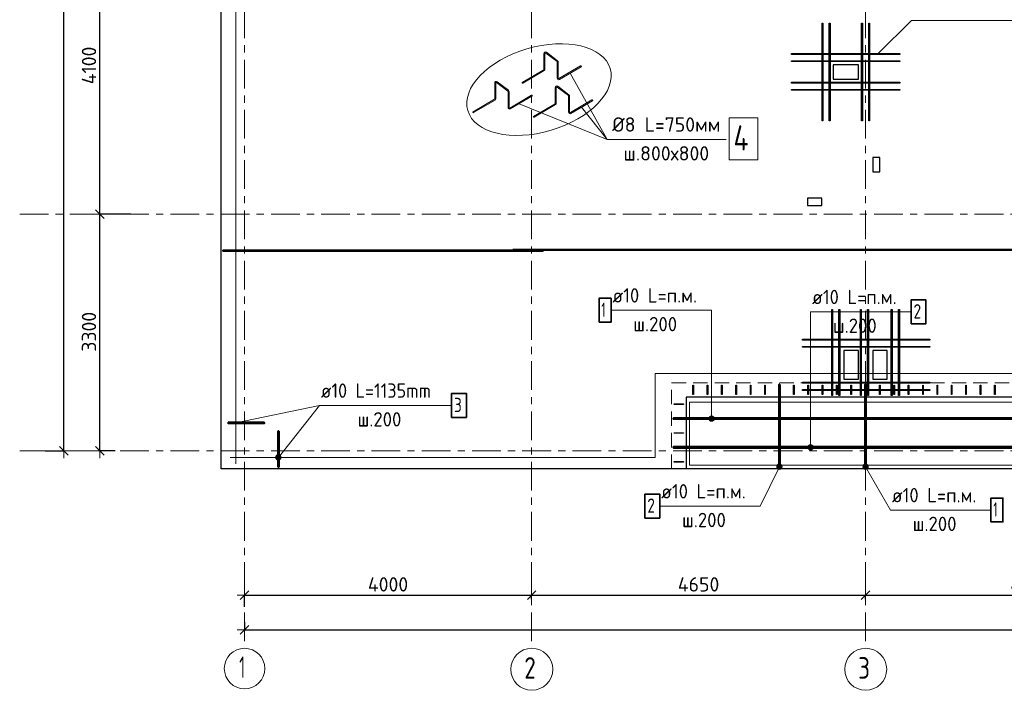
# Model space of a CAD drawing. Header units: metres. Extents: x -38 to 88, y -15 to 19.
# Tile 2 of 41: x -3 to 11, y -3 to 6. Entities that reach past the tile are written whole.
import ezdxf

# ---------------------------------------------------------------- set-up
doc = ezdxf.new("R2010")
doc.units = ezdxf.units.M
doc.header["$PDMODE"] = 65
for name, pattern in [('______11', [0.5, 0.4, -0.05, 0, -0.05]), ('______2', [0.27, 0.2, -0.07]), ('______5', [1.1, 0.8, -0.1, 0.1, -0.1])]:
    doc.linetypes.add(name, pattern=pattern)
for name, color, linetype, lineweight in [('XR$2$Осевая линия (1)', 7, '______5', 13), ('XR$2$Размерная линия (1)', 7, 'Continuous', 13), ('XR$3$Арм. стержнями верхней зоны', 180, 'Continuous', 35), ('XR$3$Арм. стержнями нижней зоны', 180, 'Continuous', 35), ('XR$3$Арм.стержн. Арматура края', 96, 'Continuous', 35), ('XR$3$Арм.стержн. Доп. арматура', 180, 'Continuous', 35), ('XR$3$Арм.стержн. Хомут', 240, 'Continuous', 35), ('XR$3$ВК__отв в полу 1-2 эт', 220, 'Continuous', 25), ('XR$3$Перекрытие (1)', 7, 'Continuous', 35), ('XR$3$Перекрытие (2)', 7, 'Continuous', 35), ('XR$3$Текст_ примечание', 7, 'Continuous', 13)]:
    doc.layers.add(name, color=color, linetype=linetype, lineweight=lineweight)
doc.styles.add('ISOCPEUR', font='txt')
doc.dimstyles.new('DIMSTYLE_2', dxfattribs={"dimtxt": 0.2, "dimasz": 0.2, "dimexe": 0, "dimexo": 0, "dimgap": 0.1, "dimtad": 2, "dimdec": 0, "dimlfac": 1000, "dimrnd": 5, "dimzin": 12, "dimdsep": 46, "dimtxsty": 'ISOCPEUR', "dimblk1": 'ALL_ML_STRICH', "dimblk2": 'ALL_ML_STRICH', "dimsah": 1, "dimcen": 0, "dimclrd": 7, "dimclre": 256, "dimclrt": 7, "dimadec": 0, "dimazin": 0, "dimtfac": 1, "dimtdec": 0, "dimtix": 1, "dimtmove": 2, "dimatfit": 3, "dimfxl": 0, "dimtzin": 0, "dimlwd": 0, "dimlwe": -3, "dimarcsym": 0})
doc.dimstyles.new('DIMSTYLE_3', dxfattribs={"dimtxt": 0.2, "dimasz": 0.2, "dimexe": 0, "dimexo": 0, "dimgap": 0.1, "dimtad": 2, "dimdec": 0, "dimlfac": 1000, "dimrnd": 5, "dimzin": 12, "dimdsep": 46, "dimtxsty": 'ISOCPEUR', "dimblk1": 'ALL_ML_STRICH', "dimblk2": 'ALL_ML_STRICH', "dimsah": 1, "dimcen": 0, "dimclrd": 7, "dimclre": 256, "dimclrt": 7, "dimadec": 0, "dimazin": 0, "dimtfac": 1, "dimtdec": 0, "dimtix": 1, "dimtmove": 2, "dimatfit": 3, "dimfxl": 0, "dimtzin": 0, "dimlwd": 0, "dimlwe": -3, "dimarcsym": 0})

# ---------------------------------------------------------------- blocks, each defined once
blk = doc.blocks.new('ALL_ML_STRICH')
at = {"color": 0, "linetype": 'ByBlock', "lineweight": -2}
for p, q in [((-1, 0), (0.5, 0)), ((-0.3, -0.3), (0.3, 0.3)), ((0, -0.5), (0, 0.5))]:
    blk.add_line(p, q, dxfattribs=at)
blk = doc.blocks.new('*D5')
at = {"layer": 'DEFPOINTS', "color": 7, "linetype": 'Continuous', "lineweight": 13, "transparency": 33554687}
for p in [(0.5, -2.009), (4.5, -2.043), (0.5, -2.152)]:
    blk.add_point(p, dxfattribs=at)
at = {"layer": 'XR$2$Размерная линия (1)', "color": 9, "linetype": 'Continuous', "lineweight": -2, "true_color": 0xc7c7c7, "transparency": 33554687}
for p, q in [((0.5, -2.172), (0.5, -2.009)), ((4.5, -2.063), (4.5, -2.009))]:
    blk.add_line(p, q, dxfattribs=at)
at = {"layer": 'XR$2$Размерная линия (1)', "color": 7, "linetype": 'Continuous', "lineweight": -2, "transparency": 33554687}
blk.add_line((0.5, -2.009), (4.5, -2.009), dxfattribs=at)
at = {"layer": 'XR$2$Размерная линия (1)', "color": 7, "linetype": 'Continuous', "lineweight": 13, "transparency": 33554687, "xscale": 0.2, "yscale": 0.2, "zscale": 0.2, "rotation": 180}
blk.add_blockref('ALL_ML_STRICH', (0.5, -2.009), dxfattribs=at)
at = {"layer": 'XR$2$Размерная линия (1)', "color": 7, "linetype": 'Continuous', "lineweight": 13, "transparency": 33554687, "xscale": 0.2, "yscale": 0.2, "zscale": 0.2}
blk.add_blockref('ALL_ML_STRICH', (4.5, -2.009), dxfattribs=at)
at = {"layer": 'XR$2$Размерная линия (1)', "color": 7, "linetype": 'Continuous', "lineweight": 13, "transparency": 33554687, "insert": (2.5, -1.859), "char_height": 0.2, "width": 0.8, "attachment_point": 5, "style": 'ISOCPEUR'}
blk.add_mtext('\\A1;{4000}', dxfattribs=at)
blk = doc.blocks.new('*D6')
at = {"layer": 'DEFPOINTS', "color": 7, "linetype": 'Continuous', "lineweight": 13, "transparency": 33554687}
for p in [(4.5, -2.009), (4.5, -2.043), (9.15, -2.043)]:
    blk.add_point(p, dxfattribs=at)
at = {"layer": 'XR$2$Размерная линия (1)', "color": 9, "linetype": 'Continuous', "lineweight": -2, "true_color": 0xc7c7c7, "transparency": 33554687}
for p, q in [((4.5, -2.063), (4.5, -2.009)), ((9.15, -2.063), (9.15, -2.009))]:
    blk.add_line(p, q, dxfattribs=at)
at = {"layer": 'XR$2$Размерная линия (1)', "color": 7, "linetype": 'Continuous', "lineweight": -2, "transparency": 33554687}
blk.add_line((4.5, -2.009), (9.15, -2.009), dxfattribs=at)
at = {"layer": 'XR$2$Размерная линия (1)', "color": 7, "linetype": 'Continuous', "lineweight": 13, "transparency": 33554687, "xscale": 0.2, "yscale": 0.2, "zscale": 0.2, "rotation": 180}
blk.add_blockref('ALL_ML_STRICH', (4.5, -2.009), dxfattribs=at)
at = {"layer": 'XR$2$Размерная линия (1)', "color": 7, "linetype": 'Continuous', "lineweight": 13, "transparency": 33554687, "xscale": 0.2, "yscale": 0.2, "zscale": 0.2}
blk.add_blockref('ALL_ML_STRICH', (9.15, -2.009), dxfattribs=at)
at = {"layer": 'XR$2$Размерная линия (1)', "color": 7, "linetype": 'Continuous', "lineweight": 13, "transparency": 33554687, "insert": (6.825, -1.859), "char_height": 0.2, "width": 0.8, "attachment_point": 5, "style": 'ISOCPEUR'}
blk.add_mtext('\\A1;{4650}', dxfattribs=at)
blk = doc.blocks.new('*D7')
at = {"layer": 'DEFPOINTS', "color": 7, "linetype": 'Continuous', "lineweight": 13, "transparency": 33554687}
for p in [(9.15, -2.009), (9.15, -2.043), (13.75, -2.043)]:
    blk.add_point(p, dxfattribs=at)
at = {"layer": 'XR$2$Размерная линия (1)', "color": 9, "linetype": 'Continuous', "lineweight": -2, "true_color": 0xc7c7c7, "transparency": 33554687}
for p, q in [((9.15, -2.063), (9.15, -2.009)), ((13.75, -2.063), (13.75, -2.009))]:
    blk.add_line(p, q, dxfattribs=at)
at = {"layer": 'XR$2$Размерная линия (1)', "color": 7, "linetype": 'Continuous', "lineweight": -2, "transparency": 33554687}
blk.add_line((9.15, -2.009), (13.75, -2.009), dxfattribs=at)
at = {"layer": 'XR$2$Размерная линия (1)', "color": 7, "linetype": 'Continuous', "lineweight": 13, "transparency": 33554687, "xscale": 0.2, "yscale": 0.2, "zscale": 0.2, "rotation": 180}
blk.add_blockref('ALL_ML_STRICH', (9.15, -2.009), dxfattribs=at)
at = {"layer": 'XR$2$Размерная линия (1)', "color": 7, "linetype": 'Continuous', "lineweight": 13, "transparency": 33554687, "xscale": 0.2, "yscale": 0.2, "zscale": 0.2}
blk.add_blockref('ALL_ML_STRICH', (13.75, -2.009), dxfattribs=at)
at = {"layer": 'XR$2$Размерная линия (1)', "color": 7, "linetype": 'Continuous', "lineweight": 13, "transparency": 33554687, "insert": (11.45, -1.859), "char_height": 0.2, "width": 0.8, "attachment_point": 5, "style": 'ISOCPEUR'}
blk.add_mtext('\\A1;{4600}', dxfattribs=at)
blk = doc.blocks.new('*D18')
at = {"layer": 'DEFPOINTS', "color": 7, "linetype": 'Continuous', "lineweight": 13, "transparency": 33554687}
for p in [(0.5, -2.363), (61.6, -2.4), (0.5, -2.49)]:
    blk.add_point(p, dxfattribs=at)
at = {"layer": 'XR$2$Размерная линия (1)', "color": 9, "linetype": 'Continuous', "lineweight": -2, "true_color": 0xc7c7c7, "transparency": 33554687}
for p, q in [((0.5, -2.383), (0.5, -2.49)), ((61.6, -2.42), (61.6, -2.49))]:
    blk.add_line(p, q, dxfattribs=at)
at = {"layer": 'XR$2$Размерная линия (1)', "color": 7, "linetype": 'Continuous', "lineweight": -2, "transparency": 33554687}
blk.add_line((0.5, -2.49), (61.6, -2.49), dxfattribs=at)
at = {"layer": 'XR$2$Размерная линия (1)', "color": 7, "linetype": 'Continuous', "lineweight": 13, "transparency": 33554687, "xscale": 0.2, "yscale": 0.2, "zscale": 0.2, "rotation": 180}
blk.add_blockref('ALL_ML_STRICH', (0.5, -2.49), dxfattribs=at)
at = {"layer": 'XR$2$Размерная линия (1)', "color": 7, "linetype": 'Continuous', "lineweight": 13, "transparency": 33554687, "xscale": 0.2, "yscale": 0.2, "zscale": 0.2}
blk.add_blockref('ALL_ML_STRICH', (61.6, -2.49), dxfattribs=at)
at = {"layer": 'XR$2$Размерная линия (1)', "color": 7, "linetype": 'Continuous', "lineweight": 13, "transparency": 33554687, "insert": (31.1, -2.34), "char_height": 0.2, "width": 1, "attachment_point": 5, "style": 'ISOCPEUR'}
blk.add_mtext('\\A1;{61100}', dxfattribs=at)
blk = doc.blocks.new('*D33')
at = {"layer": 'DEFPOINTS', "color": 7, "linetype": 'Continuous', "lineweight": 13, "transparency": 33554687}
for p in [(-1.699, 16.4), (-2.294, 0), (-2.015, 0)]:
    blk.add_point(p, dxfattribs=at)
at = {"layer": 'XR$2$Размерная линия (1)', "color": 9, "linetype": 'Continuous', "lineweight": -2, "true_color": 0xc7c7c7, "transparency": 33554687}
for p, q in [((-1.719, 16.4), (-2.015, 16.4)), ((-2.274, 0), (-2.015, 0))]:
    blk.add_line(p, q, dxfattribs=at)
at = {"layer": 'XR$2$Размерная линия (1)', "color": 7, "linetype": 'Continuous', "lineweight": -2, "transparency": 33554687}
blk.add_line((-2.015, 0), (-2.015, 16.4), dxfattribs=at)
at = {"layer": 'XR$2$Размерная линия (1)', "color": 7, "linetype": 'Continuous', "lineweight": 13, "transparency": 33554687, "xscale": 0.2, "yscale": 0.2, "zscale": 0.2}
for p, rotation in [((-2.015, 16.4), 90), ((-2.015, 0), 270)]:
    blk.add_blockref('ALL_ML_STRICH', p, dxfattribs=dict(at, rotation=rotation))
at = {"layer": 'XR$2$Размерная линия (1)', "color": 7, "linetype": 'Continuous', "lineweight": 13, "transparency": 33554687, "insert": (-2.165, 8.22), "char_height": 0.2, "width": 1, "attachment_point": 5, "rotation": 90, "style": 'ISOCPEUR'}
blk.add_mtext('\\A1;{16400}', dxfattribs=at)
blk = doc.blocks.new('*D34')
at = {"layer": 'DEFPOINTS', "color": 7, "linetype": 'Continuous', "lineweight": 13, "transparency": 33554687}
for p in [(-1.064, 3.3), (-1.515, 0), (-1.28, 0)]:
    blk.add_point(p, dxfattribs=at)
at = {"layer": 'XR$2$Размерная линия (1)', "color": 9, "linetype": 'Continuous', "lineweight": -2, "true_color": 0xc7c7c7, "transparency": 33554687}
for p, q in [((-1.084, 3.3), (-1.515, 3.3)), ((-1.3, 0), (-1.515, 0))]:
    blk.add_line(p, q, dxfattribs=at)
at = {"layer": 'XR$2$Размерная линия (1)', "color": 7, "linetype": 'Continuous', "lineweight": -2, "transparency": 33554687}
blk.add_line((-1.515, 0), (-1.515, 3.3), dxfattribs=at)
at = {"layer": 'XR$2$Размерная линия (1)', "color": 7, "linetype": 'Continuous', "lineweight": 13, "transparency": 33554687, "xscale": 0.2, "yscale": 0.2, "zscale": 0.2}
for p, rotation in [((-1.515, 3.3), 90), ((-1.515, 0), 270)]:
    blk.add_blockref('ALL_ML_STRICH', p, dxfattribs=dict(at, rotation=rotation))
at = {"layer": 'XR$2$Размерная линия (1)', "color": 7, "linetype": 'Continuous', "lineweight": 13, "transparency": 33554687, "insert": (-1.665, 1.66), "char_height": 0.2, "width": 0.8, "attachment_point": 5, "rotation": 90, "style": 'ISOCPEUR'}
blk.add_mtext('\\A1;{3300}', dxfattribs=at)
blk = doc.blocks.new('*D35')
at = {"layer": 'DEFPOINTS', "color": 7, "linetype": 'Continuous', "lineweight": 13, "transparency": 33554687}
for p in [(-1.172, 7.4), (-1.515, 3.3), (-1.064, 3.3)]:
    blk.add_point(p, dxfattribs=at)
at = {"layer": 'XR$2$Размерная линия (1)', "color": 9, "linetype": 'Continuous', "lineweight": -2, "true_color": 0xc7c7c7, "transparency": 33554687}
for p, q in [((-1.192, 7.4), (-1.515, 7.4)), ((-1.084, 3.3), (-1.515, 3.3))]:
    blk.add_line(p, q, dxfattribs=at)
at = {"layer": 'XR$2$Размерная линия (1)', "color": 7, "linetype": 'Continuous', "lineweight": -2, "transparency": 33554687}
blk.add_line((-1.515, 3.3), (-1.515, 7.4), dxfattribs=at)
at = {"layer": 'XR$2$Размерная линия (1)', "color": 7, "linetype": 'Continuous', "lineweight": 13, "transparency": 33554687, "xscale": 0.2, "yscale": 0.2, "zscale": 0.2}
for p, rotation in [((-1.515, 7.4), 90), ((-1.515, 3.3), 270)]:
    blk.add_blockref('ALL_ML_STRICH', p, dxfattribs=dict(at, rotation=rotation))
at = {"layer": 'XR$2$Размерная линия (1)', "color": 7, "linetype": 'Continuous', "lineweight": 13, "transparency": 33554687, "insert": (-1.665, 5.37), "char_height": 0.2, "width": 0.8, "attachment_point": 5, "rotation": 90, "style": 'ISOCPEUR'}
blk.add_mtext('\\A1;{4100}', dxfattribs=at)

msp = doc.modelspace()

# ---------------------------------------------------------------- hatches: boundary and pattern name
at = {"layer": 'XR$3$Арм. стержнями верхней зоны', "linetype": 'Continuous', "lineweight": 13, "transparency": 33554687}
for points in [[(8.4174, 0.0687), (8.3529, 0.0687), (8.3477, 0.05)], [(8.4174, 0.0687), (8.3477, 0.05), (8.4227, 0.05)], [(8.4227, 0.05), (8.3477, 0.05), (8.3529, 0.0312)], [(8.4039, 0.0822), (8.3664, 0.0822), (8.3529, 0.0687)], [(8.4039, 0.0822), (8.3529, 0.0687), (8.4174, 0.0687)], [(8.4227, 0.05), (8.3529, 0.0312), (8.4174, 0.0312)], [(8.4174, 0.0312), (8.3529, 0.0312), (8.3664, 0.0177)], [(8.3664, 0.0822), (8.4039, 0.0822), (8.3852, 0.0875)], [(8.4174, 0.0312), (8.3664, 0.0177), (8.4039, 0.0177)], [(8.4039, 0.0177), (8.3664, 0.0177), (8.3852, 0.0125)], [(7.9128, -0.2228), (7.9837, -0.2364), (7.9163, -0.2036)], [(7.9191, -0.2408), (7.9708, -0.2509), (7.9128, -0.2228)], [(7.9128, -0.2228), (7.9708, -0.2509), (7.9837, -0.2364)], [(7.9163, -0.2036), (7.9872, -0.2172), (7.9292, -0.1891)], [(7.9163, -0.2036), (7.9837, -0.2364), (7.9872, -0.2172)], [(7.9528, -0.2572), (7.9191, -0.2408), (7.9336, -0.2537)], [(7.9191, -0.2408), (7.9528, -0.2572), (7.9708, -0.2509)], [(7.9292, -0.1891), (7.9809, -0.1992), (7.9472, -0.1828)], [(7.9292, -0.1891), (7.9872, -0.2172), (7.9809, -0.1992)], [(7.9472, -0.1828), (7.9809, -0.1992), (7.9664, -0.1863)]]:
    msp.add_hatch(color=7, dxfattribs=at).paths.add_polyline_path(points)
at = {"layer": 'XR$3$Арм. стержнями нижней зоны', "linetype": 'Continuous', "lineweight": 13, "transparency": 33554687}
for points in [[(7.0376, 0.4687), (6.9731, 0.4687), (6.9678, 0.45)], [(7.0376, 0.4687), (6.9678, 0.45), (7.0428, 0.45)], [(7.0428, 0.45), (6.9678, 0.45), (6.9731, 0.4312)], [(7.0241, 0.4822), (6.9866, 0.4822), (6.9731, 0.4687)], [(7.0241, 0.4822), (6.9731, 0.4687), (7.0376, 0.4687)], [(7.0428, 0.45), (6.9731, 0.4312), (7.0376, 0.4312)], [(7.0376, 0.4312), (6.9731, 0.4312), (6.9866, 0.4178)], [(6.9866, 0.4822), (7.0241, 0.4822), (7.0053, 0.4875)], [(7.0376, 0.4312), (6.9866, 0.4178), (7.0241, 0.4178)], [(7.0241, 0.4178), (6.9866, 0.4178), (7.0053, 0.4125)], [(9.1127, -0.2198), (9.1686, -0.1877), (9.1502, -0.1827)], [(9.1127, -0.2198), (9.1502, -0.1827), (9.1177, -0.2014)], [(9.1175, -0.2387), (9.1686, -0.1877), (9.1127, -0.2198)], [(9.1175, -0.2387), (9.1825, -0.2013), (9.1686, -0.1877)], [(9.1314, -0.2523), (9.1825, -0.2013), (9.1175, -0.2387)], [(9.1177, -0.2014), (9.1502, -0.1827), (9.1313, -0.1875)], [(9.1314, -0.2523), (9.1873, -0.2202), (9.1825, -0.2013)], [(9.1498, -0.2573), (9.1873, -0.2202), (9.1314, -0.2523)], [(9.1498, -0.2573), (9.1823, -0.2386), (9.1873, -0.2202)], [(9.1823, -0.2386), (9.1498, -0.2573), (9.1687, -0.2525)]]:
    msp.add_hatch(color=7, dxfattribs=at).paths.add_polyline_path(points)
at = {"layer": 'XR$3$Арм.стержн. Арматура края', "linetype": 'Continuous', "lineweight": 13, "transparency": 33554687}
for points in [[(1.0019, -0.1131), (0.9431, -0.0665), (0.9356, -0.0845)], [(1.0019, -0.1131), (0.9356, -0.0845), (0.9862, -0.1245)], [(0.9862, -0.1245), (0.9356, -0.0845), (0.9378, -0.1035)], [(0.9862, -0.1245), (0.9378, -0.1035), (0.9672, -0.1267)], [(0.9672, -0.1267), (0.9378, -0.1035), (0.9492, -0.1192)], [(1.0094, -0.0951), (0.9588, -0.0551), (0.9431, -0.0665)], [(1.0094, -0.0951), (0.9431, -0.0665), (1.0019, -0.1131)], [(1.0072, -0.0762), (0.9778, -0.0529), (0.9588, -0.0551)], [(1.0072, -0.0762), (0.9588, -0.0551), (1.0094, -0.0951)], [(0.9778, -0.0529), (1.0072, -0.0762), (0.9958, -0.0604)]]:
    msp.add_hatch(color=7, dxfattribs=at).paths.add_polyline_path(points)

# ---------------------------------------------------------------- linework, layer by layer
at = {"color": 7, "linetype": 'Continuous', "lineweight": 13, "transparency": 33554687}
msp.add_lwpolyline([(9.3216, 5.53), (9.7883, 5.9967), (11.4783, 5.9967)], dxfattribs=at)
at = {"layer": 'XR$2$Осевая линия (1)', "color": 253, "linetype": '______11', "lineweight": 13, "true_color": 0xa0a0a0, "transparency": 33554687}
for p, q in [((0.5, -2.65), (0.5, 18.35)), ((4.5, -2.65), (4.5, 18.35)), ((9.15, -2.65), (9.15, 18.35)), ((-2.63, 3.3), (62.6, 3.3)), ((-2.63, 0), (62.6, 0))]:
    msp.add_line(p, q, dxfattribs=at)
at = {"layer": 'XR$2$Осевая линия (1)', "color": 7, "linetype": 'Continuous', "lineweight": 13, "transparency": 33554687}
for centre, radius in [((0.5019, -3.0314), 0.2819), ((4.5024, -3.0419), 0.2924), ((9.1524, -3.0419), 0.2924)]:
    msp.add_circle(centre, radius, dxfattribs=at)
at = {"layer": 'XR$3$Арм. стержнями верхней зоны', "color": 7, "linetype": 'Continuous', "lineweight": 13, "transparency": 33554687}
for p, q in [((8.3852, 1.9381), (9.7852, 1.9381)), ((8.3852, 1.9381), (8.3852, 0.05)), ((8.3477, 0.05), (8.3477, 0.05)), ((8.3852, 0.0875), (8.3852, 0.0875)), ((8.3852, 0.0125), (8.3852, 0.0125)), ((8.4227, 0.05), (8.4227, 0.05)), ((7.6841, -0.7687), (7.95, -0.22)), ((7.9163, -0.2036), (7.9163, -0.2036)), ((7.9336, -0.2537), (7.9336, -0.2537)), ((7.9664, -0.1863), (7.9664, -0.1863)), ((7.9837, -0.2364), (7.9837, -0.2364)), ((6.2841, -0.7687), (7.6841, -0.7687))]:
    msp.add_line(p, q, dxfattribs=at)
at = {"layer": 'XR$3$Арм. стержнями верхней зоны', "color": 4, "linetype": 'Continuous', "lineweight": 35, "transparency": 33554687}
for points in [[(4.66, 2.785), (0.2, 2.785), (0.2, 2.795), (4.66, 2.795), (4.66, 2.785)], [(15.94, 2.795), (4.24, 2.795), (4.24, 2.805), (15.94, 2.805), (15.94, 2.795)]]:
    msp.add_lwpolyline(points, dxfattribs=at)
at = {"layer": 'XR$3$Арм. стержнями верхней зоны', "color": 7, "linetype": 'Continuous', "lineweight": 35, "transparency": 33554687}
for points in [[(9.7852, 1.7715), (9.9919, 1.7715), (9.9919, 2.1048), (9.7852, 2.1048), (9.7852, 1.7715)], [(6.0774, -0.9354), (6.2841, -0.9354), (6.2841, -0.602), (6.0774, -0.602), (6.0774, -0.9354)]]:
    msp.add_lwpolyline(points, dxfattribs=at)
at = {"layer": 'XR$3$Арм. стержнями верхней зоны', "color": 4, "linetype": 'Continuous', "lineweight": 50, "transparency": 33554687}
for points in [[(7.955, 0.925), (7.955, -0.225), (7.945, -0.225), (7.945, 0.925), (7.955, 0.925)], [(11.825, 0.045), (6.475, 0.045), (6.475, 0.055), (11.825, 0.055), (11.825, 0.045)]]:
    msp.add_lwpolyline(points, dxfattribs=at)
at = {"layer": 'XR$3$Арм. стержнями верхней зоны', "color": 7, "linetype": 'Continuous', "lineweight": 13, "transparency": 33554687}
for centre in [(8.3852, 0.05), (7.95, -0.22)]:
    msp.add_circle(centre, 0.0375, dxfattribs=at)
at = {"layer": 'XR$3$Арм. стержнями нижней зоны', "color": 7, "linetype": 'Continuous', "lineweight": 13, "transparency": 33554687}
for p, q in [((5.6053, 1.9598), (7.0053, 1.9598)), ((7.0053, 1.9598), (7.0053, 0.45)), ((6.9678, 0.45), (6.9678, 0.45)), ((7.0053, 0.4875), (7.0053, 0.4875)), ((7.0053, 0.4125), (7.0053, 0.4125)), ((7.0428, 0.45), (7.0428, 0.45)), ((9.1175, -0.2387), (9.1175, -0.2387)), ((9.1313, -0.1875), (9.1313, -0.1875)), ((9.4966, -0.8228), (9.15, -0.22)), ((9.1687, -0.2525), (9.1687, -0.2525)), ((9.1825, -0.2013), (9.1825, -0.2013)), ((9.4966, -0.8228), (10.8966, -0.8228))]:
    msp.add_line(p, q, dxfattribs=at)
at = {"layer": 'XR$3$Арм. стержнями нижней зоны', "color": 7, "linetype": 'Continuous', "lineweight": 35, "transparency": 33554687}
for points in [[(5.4387, 1.7931), (5.6053, 1.7931), (5.6053, 2.1264), (5.4387, 2.1264), (5.4387, 1.7931)], [(10.8966, -0.9895), (11.0633, -0.9895), (11.0633, -0.6561), (10.8966, -0.6561), (10.8966, -0.9895)]]:
    msp.add_lwpolyline(points, dxfattribs=at)
at = {"layer": 'XR$3$Арм. стержнями нижней зоны', "color": 4, "linetype": 'Continuous', "lineweight": 50, "transparency": 33554687}
for points in [[(9.145, -0.225), (9.145, 0.925), (9.155, 0.925), (9.155, -0.225), (9.145, -0.225)], [(11.825, 0.445), (6.475, 0.445), (6.475, 0.455), (11.825, 0.455), (11.825, 0.445)]]:
    msp.add_lwpolyline(points, dxfattribs=at)
at = {"layer": 'XR$3$Арм. стержнями нижней зоны', "color": 7, "linetype": 'Continuous', "lineweight": 13, "transparency": 33554687}
for centre in [(7.0053, 0.45), (9.15, -0.22)]:
    msp.add_circle(centre, 0.0375, dxfattribs=at)
at = {"layer": 'XR$3$Арм.стержн. Арматура края', "color": 7, "linetype": 'Continuous', "lineweight": 13, "transparency": 33554687}
for p, q in [((1.5451, 0.6337), (0.9725, -0.0898)), ((1.5451, 0.6337), (3.3851, 0.6337)), ((0.9431, -0.0665), (0.9431, -0.0665)), ((0.9492, -0.1192), (0.9492, -0.1192)), ((0.9958, -0.0604), (0.9958, -0.0604)), ((1.0019, -0.1131), (1.0019, -0.1131))]:
    msp.add_line(p, q, dxfattribs=at)
at = {"layer": 'XR$3$Арм.стержн. Арматура края', "color": 7, "linetype": 'Continuous', "lineweight": 35, "transparency": 33554687}
msp.add_lwpolyline([(3.3851, 0.4671), (3.5918, 0.4671), (3.5918, 0.8004), (3.3851, 0.8004), (3.3851, 0.4671)], dxfattribs=at)
at = {"layer": 'XR$3$Арм.стержн. Арматура края', "color": 4, "linetype": 'Continuous', "lineweight": 50, "transparency": 33554687}
for points in [[(0.275, 0.395), (0.775, 0.395), (0.775, 0.385), (0.275, 0.385), (0.275, 0.395)], [(0.9675, -0.225), (0.9675, 0.275), (0.9775, 0.275), (0.9775, -0.225), (0.9675, -0.225)]]:
    msp.add_lwpolyline(points, dxfattribs=at)
at = {"layer": 'XR$3$Арм.стержн. Арматура края', "color": 7, "linetype": 'Continuous', "lineweight": 13, "transparency": 33554687}
msp.add_circle((0.9725, -0.0898), 0.0375, dxfattribs=at)
at = {"layer": 'XR$3$Арм.стержн. Доп. арматура', "color": 34, "linetype": 'Continuous', "lineweight": 25, "transparency": 33554687}
for points in [[(8.544, 4.6), (8.544, 5.96), (8.556, 5.96), (8.556, 4.6), (8.544, 4.6)], [(8.544, 4.6), (8.544, 5.96), (8.556, 5.96), (8.556, 4.6), (8.544, 4.6)], [(8.644, 4.6), (8.644, 5.96), (8.656, 5.96), (8.656, 4.6), (8.644, 4.6)], [(8.644, 4.6), (8.644, 5.96), (8.656, 5.96), (8.656, 4.6), (8.644, 4.6)], [(9.094, 4.6), (9.094, 5.96), (9.106, 5.96), (9.106, 4.6), (9.094, 4.6)], [(9.094, 4.6), (9.094, 5.96), (9.106, 5.96), (9.106, 4.6), (9.094, 4.6)], [(9.194, 4.6), (9.194, 5.96), (9.206, 5.96), (9.206, 4.6), (9.194, 4.6)], [(9.194, 4.6), (9.194, 5.96), (9.206, 5.96), (9.206, 4.6), (9.194, 4.6)], [(9.63, 5.524), (8.12, 5.524), (8.12, 5.536), (9.63, 5.536), (9.63, 5.524)], [(9.63, 5.524), (8.12, 5.524), (8.12, 5.536), (9.63, 5.536), (9.63, 5.524)], [(9.63, 5.424), (8.12, 5.424), (8.12, 5.436), (9.63, 5.436), (9.63, 5.424)], [(9.63, 5.424), (8.12, 5.424), (8.12, 5.436), (9.63, 5.436), (9.63, 5.424)], [(9.63, 5.124), (8.12, 5.124), (8.12, 5.136), (9.63, 5.136), (9.63, 5.124)], [(9.63, 5.124), (8.12, 5.124), (8.12, 5.136), (9.63, 5.136), (9.63, 5.124)], [(9.63, 5.024), (8.12, 5.024), (8.12, 5.036), (9.63, 5.036), (9.63, 5.024)], [(9.63, 5.024), (8.12, 5.024), (8.12, 5.036), (9.63, 5.036), (9.63, 5.024)], [(8.6906, 1.97), (8.6906, 0.77), (8.6786, 0.77), (8.6786, 1.97), (8.6906, 1.97)], [(8.6906, 1.97), (8.6906, 0.77), (8.6786, 0.77), (8.6786, 1.97), (8.6906, 1.97)], [(8.7906, 1.97), (8.7906, 0.77), (8.7786, 0.77), (8.7786, 1.97), (8.7906, 1.97)], [(8.7906, 1.97), (8.7906, 0.77), (8.7786, 0.77), (8.7786, 1.97), (8.7906, 1.97)], [(9.0906, 1.97), (9.0906, 0.77), (9.0786, 0.77), (9.0786, 1.97), (9.0906, 1.97)], [(9.0906, 1.97), (9.0906, 0.77), (9.0786, 0.77), (9.0786, 1.97), (9.0906, 1.97)], [(9.1906, 1.97), (9.1906, 0.77), (9.1786, 0.77), (9.1786, 1.97), (9.1906, 1.97)], [(9.1906, 1.97), (9.1906, 0.77), (9.1786, 0.77), (9.1786, 1.97), (9.1906, 1.97)], [(9.5214, 1.97), (9.5214, 0.77), (9.5094, 0.77), (9.5094, 1.97), (9.5214, 1.97)], [(9.5214, 1.97), (9.5214, 0.77), (9.5094, 0.77), (9.5094, 1.97), (9.5214, 1.97)], [(9.6214, 1.97), (9.6214, 0.77), (9.6094, 0.77), (9.6094, 1.97), (9.6214, 1.97)], [(9.6214, 1.97), (9.6214, 0.77), (9.6094, 0.77), (9.6094, 1.97), (9.6214, 1.97)], [(10.0454, 1.544), (8.27, 1.544), (8.27, 1.556), (10.0454, 1.556), (10.0454, 1.544)], [(10.0454, 1.544), (8.27, 1.544), (8.27, 1.556), (10.0454, 1.556), (10.0454, 1.544)], [(10.0454, 1.444), (8.27, 1.444), (8.27, 1.456), (10.0454, 1.456), (10.0454, 1.444)], [(10.0454, 1.444), (8.27, 1.444), (8.27, 1.456), (10.0454, 1.456), (10.0454, 1.444)], [(10.0454, 0.944), (8.27, 0.944), (8.27, 0.956), (10.0454, 0.956), (10.0454, 0.944)], [(10.0454, 0.944), (8.27, 0.944), (8.27, 0.956), (10.0454, 0.956), (10.0454, 0.944)], [(10.0454, 0.844), (8.27, 0.844), (8.27, 0.856), (10.0454, 0.856), (10.0454, 0.844)], [(10.0454, 0.844), (8.27, 0.844), (8.27, 0.856), (10.0454, 0.856), (10.0454, 0.844)]]:
    msp.add_lwpolyline(points, dxfattribs=at)
at = {"layer": 'XR$3$Арм.стержн. Хомут', "color": 40, "linetype": 'Continuous', "lineweight": 25, "transparency": 33554687}
for points in [[(6.754, 0.916), (6.754, 0.784), (6.746, 0.784), (6.746, 0.916), (6.754, 0.916)], [(6.954, 0.916), (6.954, 0.784), (6.946, 0.784), (6.946, 0.916), (6.954, 0.916)], [(7.154, 0.916), (7.154, 0.784), (7.146, 0.784), (7.146, 0.916), (7.154, 0.916)], [(7.354, 0.916), (7.354, 0.784), (7.346, 0.784), (7.346, 0.916), (7.354, 0.916)], [(7.554, 0.916), (7.554, 0.784), (7.546, 0.784), (7.546, 0.916), (7.554, 0.916)], [(7.754, 0.916), (7.754, 0.784), (7.746, 0.784), (7.746, 0.916), (7.754, 0.916)], [(7.954, 0.916), (7.954, 0.784), (7.946, 0.784), (7.946, 0.916), (7.954, 0.916)], [(8.154, 0.916), (8.154, 0.784), (8.146, 0.784), (8.146, 0.916), (8.154, 0.916)], [(8.354, 0.916), (8.354, 0.784), (8.346, 0.784), (8.346, 0.916), (8.354, 0.916)], [(8.554, 0.916), (8.554, 0.784), (8.546, 0.784), (8.546, 0.916), (8.554, 0.916)], [(8.754, 0.916), (8.754, 0.784), (8.746, 0.784), (8.746, 0.916), (8.754, 0.916)], [(8.954, 0.916), (8.954, 0.784), (8.946, 0.784), (8.946, 0.916), (8.954, 0.916)], [(9.154, 0.916), (9.154, 0.784), (9.146, 0.784), (9.146, 0.916), (9.154, 0.916)], [(9.354, 0.916), (9.354, 0.784), (9.346, 0.784), (9.346, 0.916), (9.354, 0.916)], [(9.554, 0.916), (9.554, 0.784), (9.546, 0.784), (9.546, 0.916), (9.554, 0.916)], [(9.754, 0.916), (9.754, 0.784), (9.746, 0.784), (9.746, 0.916), (9.754, 0.916)], [(9.954, 0.916), (9.954, 0.784), (9.946, 0.784), (9.946, 0.916), (9.954, 0.916)], [(10.154, 0.916), (10.154, 0.784), (10.146, 0.784), (10.146, 0.916), (10.154, 0.916)], [(10.354, 0.916), (10.354, 0.784), (10.346, 0.784), (10.346, 0.916), (10.354, 0.916)], [(10.554, 0.916), (10.554, 0.784), (10.546, 0.784), (10.546, 0.916), (10.554, 0.916)], [(10.754, 0.916), (10.754, 0.784), (10.746, 0.784), (10.746, 0.916), (10.754, 0.916)], [(10.954, 0.916), (10.954, 0.784), (10.946, 0.784), (10.946, 0.916), (10.954, 0.916)], [(6.484, 0.6539), (6.616, 0.6539), (6.616, 0.6459), (6.484, 0.6459), (6.484, 0.6539)], [(6.484, 0.4539), (6.616, 0.4539), (6.616, 0.4459), (6.484, 0.4459), (6.484, 0.4539)], [(6.484, 0.2539), (6.616, 0.2539), (6.616, 0.2459), (6.484, 0.2459), (6.484, 0.2539)], [(6.484, 0.0539), (6.616, 0.0539), (6.616, 0.0459), (6.484, 0.0459), (6.484, 0.0539)], [(6.484, -0.1461), (6.616, -0.1461), (6.616, -0.1541), (6.484, -0.1541), (6.484, -0.1461)]]:
    msp.add_lwpolyline(points, dxfattribs=at)
at = {"layer": 'XR$3$ВК__отв в полу 1-2 эт', "color": 7, "linetype": 'Continuous', "lineweight": 13, "transparency": 33554687}
msp.add_line((0.3821, 0.39), (1.5451, 0.6337), dxfattribs=at)
for points in [[(0.3821, -0.1798), (0.3821, 16.5102), (1.6821, 16.5102), (1.6821, 15.3302), (7.3121, 15.3302), (7.3121, 16.5102), (16.0221, 16.5102)], [(11.9621, 1.0802), (6.2221, 1.0802), (6.2221, -0.0898), (0.3021, -0.0898)], [(11.5708, 0.7312), (11.5708, -0.1988), (6.7008, -0.1988), (6.7008, 0.6812), (11.6108, 0.6812)]]:
    msp.add_lwpolyline(points, dxfattribs=at)
at = {"layer": 'XR$3$Перекрытие (1)', "color": 7, "linetype": 'Continuous', "lineweight": 25, "transparency": 33554687}
for p, q in [((0.175, -0.25), (0.175, 14.05)), ((8.7, 5.38), (8.7, 5.18)), ((9.05, 5.38), (8.7, 5.38)), ((9.05, 5.18), (9.05, 5.38)), ((8.7, 5.18), (9.05, 5.18)), ((9.25, 4.0881), (9.25, 3.8881)), ((9.35, 4.0881), (9.25, 4.0881)), ((9.35, 3.8881), (9.35, 4.0881)), ((9.25, 3.8881), (9.35, 3.8881)), ((8.3403, 3.521), (8.3403, 3.421)), ((8.5403, 3.521), (8.3403, 3.521)), ((8.5403, 3.421), (8.5403, 3.521)), ((8.3403, 3.421), (8.5403, 3.421)), ((8.85, 1.4), (8.85, 1)), ((9.05, 1.4), (8.85, 1.4)), ((9.05, 1), (9.05, 1.4)), ((9.25, 1.4), (9.25, 1)), ((9.45, 1.4), (9.25, 1.4)), ((9.45, 1), (9.45, 1.4)), ((8.85, 1), (9.05, 1)), ((9.25, 1), (9.45, 1)), ((6.65, 0.7499), (6.65, -0.25)), ((11.65, 0.7498), (6.65, 0.7499)), ((6.65, -0.25), (0.175, -0.25))]:
    msp.add_line(p, q, dxfattribs=at)
at = {"layer": 'XR$3$Перекрытие (2)', "color": 7, "linetype": '______2', "lineweight": 18, "transparency": 33554687}
for p, q in [((6.45, -0.25), (6.45, 0.95)), ((6.45, 0.95), (11.85, 0.95))]:
    msp.add_line(p, q, dxfattribs=at)
at = {"layer": 'XR$3$Перекрытие (2)', "color": 7, "linetype": 'Continuous', "lineweight": 25, "transparency": 33554687}
msp.add_line((11.65, -0.25), (6.65, -0.25), dxfattribs=at)
at = {"layer": 'XR$3$Текст_ примечание', "color": 7, "linetype": 'Continuous', "lineweight": 13, "transparency": 33554687}
for p, q in [((4.6717, 5.3154), (4.6717, 5.5362)), ((4.6857, 5.3154), (4.6857, 5.5362)), ((4.6969, 5.5418), (4.8537, 5.4233)), ((4.7054, 5.5529), (4.8621, 5.4344)), ((4.8564, 5.1922), (4.8564, 5.4177)), ((4.8704, 5.1922), (4.8704, 5.4177)), ((4.881, 5.1862), (5.1823, 5.3633)), ((4.8881, 5.1741), (5.1894, 5.3512)), ((4.37, 5.1341), (4.6683, 5.3094)), ((4.3771, 5.122), (4.6753, 5.2973)), ((5.5537, 4.3378), (5.0358, 5.2609)), ((3.9864, 4.906), (3.9864, 5.1267)), ((4.0004, 4.906), (4.0004, 5.1267)), ((4.0116, 5.1323), (4.1684, 5.0138)), ((4.0201, 5.1435), (4.1768, 5.025)), ((4.8633, 5.0796), (5.02, 4.9611)), ((4.1712, 4.7828), (4.1712, 5.0082)), ((4.1852, 4.7828), (4.1852, 5.0082)), ((4.1957, 4.7767), (4.497, 4.9539)), ((4.2028, 4.7647), (4.5041, 4.9418)), ((4.8296, 4.8421), (4.8296, 5.0628)), ((4.8436, 4.8421), (4.8436, 5.0628)), ((4.8548, 5.0684), (5.0116, 4.9499)), ((5.0143, 4.7188), (5.0143, 4.9443)), ((5.0283, 4.7188), (5.0283, 4.9443)), ((3.6847, 4.7246), (3.983, 4.9)), ((3.6918, 4.7126), (3.9901, 4.8879)), ((5.5537, 4.3378), (4.3247, 4.8363)), ((4.5279, 4.6607), (4.8262, 4.836)), ((4.535, 4.6486), (4.8332, 4.824)), ((5.0389, 4.7128), (5.3402, 4.8899)), ((5.046, 4.7007), (5.3473, 4.8779))]:
    msp.add_line(p, q, dxfattribs=at)
for points in [[(7.2069, 4.3378), (5.5537, 4.3378), (5.1937, 4.7876)], [(7.2525, 4.0566), (7.6492, 4.0566), (7.6492, 4.6399), (7.2525, 4.6399), (7.2525, 4.0566)]]:
    msp.add_lwpolyline(points, dxfattribs=at)
for centre, radius, start, end in [((4.6927, 5.5362), 0.021, 52.90778, 180), ((4.6927, 5.5362), 0.007, 52.90778, 180), ((4.8494, 5.4177), 0.007, 0, 52.90778), ((4.8494, 5.4177), 0.021, 0, 52.90778), ((5.1859, 5.3573), 0.007, 300.44704, 120.44704), ((4.6647, 5.3154), 0.007, 300.44704, 0), ((4.6647, 5.3154), 0.021, 300.44704, 0), ((4.0074, 5.1267), 0.021, 52.90778, 180), ((4.0074, 5.1267), 0.007, 52.90778, 180), ((4.3735, 5.128), 0.007, 120.44704, 300.44704), ((4.8506, 5.0628), 0.021, 52.90778, 180), ((4.8774, 5.1922), 0.021, 180, 300.44704), ((4.8774, 5.1922), 0.007, 180, 300.44704), ((4.1642, 5.0082), 0.007, 0, 52.90778), ((4.1642, 5.0082), 0.021, 0, 52.90778), ((4.5006, 4.9478), 0.007, 300.44704, 120.44704), ((4.8506, 5.0628), 0.007, 52.90778, 180), ((5.0073, 4.9443), 0.007, 0, 52.90778), ((5.0073, 4.9443), 0.021, 0, 52.90778), ((3.9794, 4.906), 0.007, 300.44704, 0), ((3.9794, 4.906), 0.021, 300.44704, 0), ((4.8226, 4.8421), 0.007, 300.44704, 0), ((4.8226, 4.8421), 0.021, 300.44704, 0), ((5.3438, 4.8839), 0.007, 300.44704, 120.44704), ((3.6882, 4.7186), 0.007, 120.44704, 300.44704), ((4.1922, 4.7828), 0.021, 180, 300.44704), ((4.1922, 4.7828), 0.007, 180, 300.44704), ((5.0353, 4.7188), 0.021, 180, 300.44704), ((5.0353, 4.7188), 0.007, 180, 300.44704), ((4.5314, 4.6547), 0.007, 120.44704, 300.44704)]:
    msp.add_arc(centre, radius, start, end, dxfattribs=at)
msp.add_ellipse((4.6025, 5.0332), major_axis=(0.9918, 0.2925), ratio=0.5719283, dxfattribs=at)

# ---------------------------------------------------------------- texts
at = {"layer": 'XR$2$Осевая линия (1)', "color": 7, "linetype": 'Continuous', "lineweight": 13, "transparency": 33554687, "char_height": 0.3, "attachment_point": 7, "style": 'ISOCPEUR'}
for s, insert, width in [('\\W0.56;1', (0.4269, -3.1619), 0.233333), ('\\W0.78;2', (4.3974, -3.1724), 0.326407), ('\\W0.78;3', (9.0474, -3.1724), 0.326407)]:
    msp.add_mtext(s, dxfattribs=dict(at, insert=insert, width=width))
at = {"layer": 'XR$3$Арм. стержнями верхней зоны', "color": 7, "linetype": 'Continuous', "lineweight": 25, "transparency": 33554687, "char_height": 0.2, "attachment_point": 7, "style": 'ISOCPEUR'}
for s, insert, width in [('\\W0.94;ø10 L=п.м. ', (8.4052, 2.0448), 1.45377), ('\\W0.78;2', (9.8185, 1.8448), 0.217605), ('\\W0.95;ш.200 ', (8.6952, 1.6448), 0.874664), ('\\W0.94;ø10 L=п.м. ', (6.3041, -0.662), 1.45377), ('\\W0.78;2', (6.1107, -0.862), 0.217605), ('\\W0.95;ш.200 ', (6.5941, -1.062), 0.874664)]:
    msp.add_mtext(s, dxfattribs=dict(at, insert=insert, width=width))
at = {"layer": 'XR$3$Арм. стержнями нижней зоны', "color": 7, "linetype": 'Continuous', "lineweight": 25, "transparency": 33554687, "char_height": 0.2, "attachment_point": 7, "style": 'ISOCPEUR'}
for s, insert, width in [('\\W0.94;ø10 L=п.м. ', (5.6253, 2.0664), 1.45377), ('\\W0.56;1', (5.472, 1.8664), 0.155556), ('\\W0.95;ш.200 ', (5.9153, 1.6664), 0.874664), ('\\W0.94;ø10 L=п.м. ', (9.5166, -0.7161), 1.45377), ('\\W0.56;1', (10.9299, -0.9161), 0.155556), ('\\W0.95;ш.200 ', (9.8066, -1.1161), 0.874664)]:
    msp.add_mtext(s, dxfattribs=dict(at, insert=insert, width=width))
at = {"layer": 'XR$3$Арм.стержн. Арматура края', "color": 7, "linetype": 'Continuous', "lineweight": 25, "transparency": 33554687, "char_height": 0.2, "attachment_point": 7, "style": 'ISOCPEUR'}
for s, insert, width in [('\\W0.92;ø10 L=1135mm ', (1.5651, 0.7404), 1.871128), ('\\W0.78;3', (3.4184, 0.5404), 0.217605), ('\\W0.95;ш.200 ', (2.0751, 0.3404), 0.874664)]:
    msp.add_mtext(s, dxfattribs=dict(at, insert=insert, width=width))
at = {"layer": 'XR$3$Текст_ примечание', "color": 7, "linetype": 'Continuous', "lineweight": 13, "transparency": 33554687, "insert": (6.3757, 4.6469), "char_height": 0.2, "width": 1.5535, "attachment_point": 2, "line_spacing_factor": 1.204819}
msp.add_mtext('\\A1;{\\fISOCPEUR|i0|b0;\\H0.200000;\\W1.000000;\\C7;Ø8 L=750мм}\\P{\\fISOCPEUR|i0|b0;\\H0.200000;\\W1.000000;\\C7;ш.800х800}\\P', dxfattribs=at)
at = {"layer": 'XR$3$Текст_ примечание', "color": 7, "linetype": 'Continuous', "lineweight": 13, "transparency": 33554687, "insert": (7.3109, 4.1849), "char_height": 0.35, "width": 0.419805, "attachment_point": 7, "rotation": 360, "style": 'ISOCPEUR'}
msp.add_mtext('\\W0.80;4', dxfattribs=at)

# ---------------------------------------------------------------- dimensions: what is measured, and where the dimension line sits
at = {"layer": 'XR$2$Размерная линия (1)', "color": 7, "linetype": 'Continuous', "lineweight": 13, "transparency": 33554687}
for base, p1, p2, picture, middle in [((-2.0153, 16.4), (-2.2738, 0), (-1.7186, 16.4), '*D33', (-2.1653, 8.22)), ((-1.5153, 7.4), (-1.0835, 3.3), (-1.1919, 7.4), '*D35', (-1.6653, 5.37)), ((-1.5153, 3.3), (-1.3003, 0), (-1.0835, 3.3), '*D34', (-1.6653, 1.66))]:
    dim = msp.add_linear_dim(base=base, p1=p1, p2=p2, angle=90, dimstyle='DIMSTYLE_3', override={"dimpost": '<>', "dimclrd": 7, "dimclre": 9, "dimclrt": 7, "dimlwd": 0, "dimlwe": 65533}, dxfattribs=at)
    dim.commit()
    dim.dimension.update_dxf_attribs({"geometry": picture, "text_midpoint": middle, "dimtype": 160})
for base, p1, p2, dimstyle, picture, middle in [((4.5, -2.009), (0.5, -2.1715), (4.5, -2.0632), 'DIMSTYLE_2', '*D5', (2.5, -1.859)), ((9.15, -2.009), (4.5, -2.0632), (9.15, -2.0632), 'DIMSTYLE_3', '*D6', (6.825, -1.859)), ((13.75, -2.009), (9.15, -2.0632), (13.75, -2.0632), 'DIMSTYLE_3', '*D7', (11.45, -1.859)), ((61.6, -2.4901), (0.5, -2.3833), (61.6, -2.4201), 'DIMSTYLE_3', '*D18', (31.1, -2.3401))]:
    dim = msp.add_linear_dim(base=base, p1=p1, p2=p2, dimstyle=dimstyle, override={"dimpost": '<>', "dimclrd": 7, "dimclre": 9, "dimclrt": 7, "dimlwd": 0, "dimlwe": 65533}, dxfattribs=at)
    dim.commit()
    dim.dimension.update_dxf_attribs({"geometry": picture, "text_midpoint": middle, "dimtype": 160})

doc.saveas('drawing.dxf')
